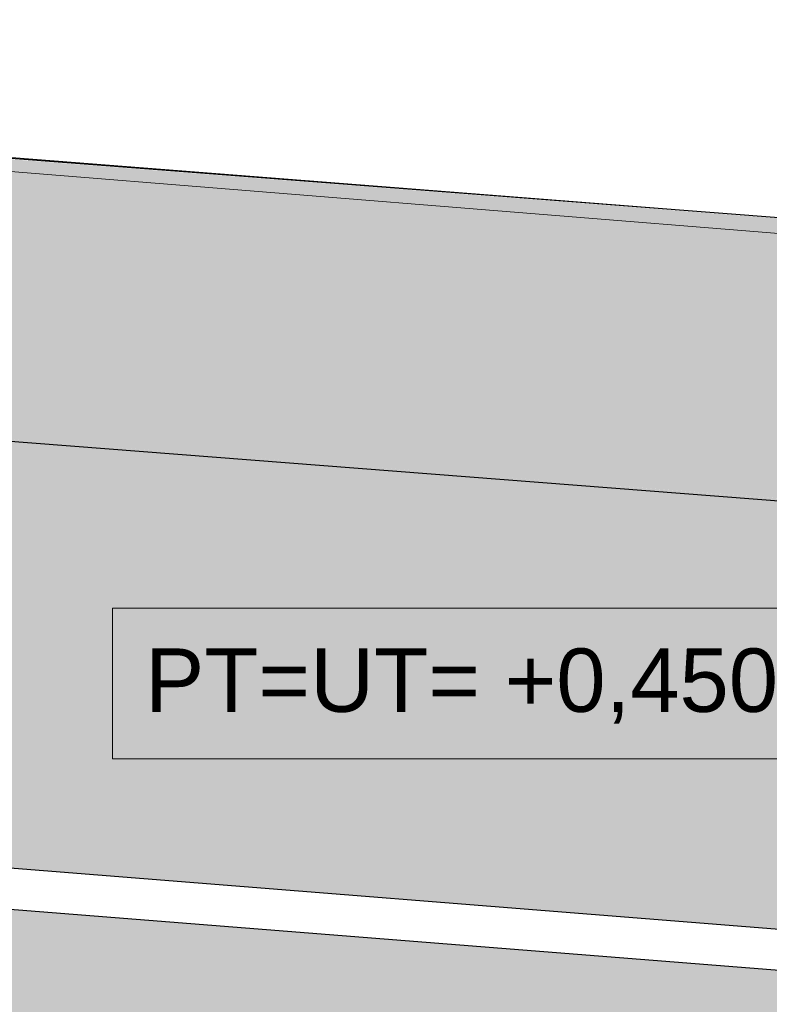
# Model space of a CAD drawing. Header units: millimetres. Extents: x -40276 to 214973, y -147941 to 35228.
# Tile 127 of 256: x -12833 to -11356, y 17158 to 19098. Entities that reach past the tile are written whole.
import ezdxf

# ---------------------------------------------------------------- set-up
doc = ezdxf.new("R2010")
doc.units = ezdxf.units.MM
doc.header["$MEASUREMENT"] = 0
for name, color, linetype in [('1._POHLED ZÁPADNÍ_2_0_plochy', 7, 'Continuous'), ('1._POHLED ZÁPADNÍ_2_Anotace - SP', 7, 'Continuous'), ('1._POHLED ZÁPADNÍ_2_BT_ortho', 7, 'Continuous'), ('1._POHLED ZÁPADNÍ_2_Konstrukce - nosné', 7, 'Continuous'), ('1._POHLED ZÁPADNÍ_2_Nové_TZB - VZT', 7, 'Continuous')]:
    doc.layers.add(name, color=color, linetype=linetype)
doc.styles.add('GENEROVANÝ_STYL_1', font='txt')
pattern_1 = [(45, (0, 0), (-63.6396, 63.6396), []), (90, (-63.64, 63.64), (-81, 0), [0, -54, 0, -81]), (155, (5e-14, 127.28), (34.23208, 73.41093), [0, -39.6, 0, -68.4])]

msp = doc.modelspace()

# ---------------------------------------------------------------- hatches: boundary and pattern name
at = {"layer": '1._POHLED ZÁPADNÍ_2_0_plochy', "linetype": 'Continuous', "lineweight": 0, "true_color": 0xe9fef3}
msp.add_hatch(color=7, dxfattribs=at).paths.add_polyline_path([(-20809.5, 18883.2), (-20859.6, 18064.7), (-11148.1, 17290.4), (-11148.1, 17536.8), (-11148.1, 18097.7), (-11148.1, 18140.1)])
at = {"layer": '1._POHLED ZÁPADNÍ_2_0_plochy', "linetype": 'Continuous', "lineweight": 0, "true_color": 0x3c3525}
msp.add_hatch(color=39, dxfattribs=at).paths.add_polyline_path([(-25869.2, 653), (-25868.1, 309.9), (-22137.4, 321.9), (-22138.5, 646.9), (-20886, 651), (-20713.5, 10463.4), (-18181.9, 10198.5), (-18222.5, 9798.3), (-17178.6, 9692.5), (-17162.7, 9848.9), (-12837.1, 9407.9), (-12818, 11448.1), (-11148.1, 11448.2), (-11147.9, 12036.3), (-10988.1, 12036.3), (-10988.1, 13086.3), (-11147.5, 13086.3), (-11147.1, 13937.2), (-10988.1, 13937.2), (-10988.1, 14849.2), (-11146.8, 14849.2), (-11146.6, 15386.8), (-10988.1, 15386.8), (-10988.1, 16436.8), (-11146.2, 16436.8), (-11145.9, 17210.2), (-20953.2, 17986.9), (-23795.8, 18203.3)])
at = {"layer": '1._POHLED ZÁPADNÍ_2_Konstrukce - nosné', "linetype": 'Continuous', "lineweight": 13, "true_color": 0x6a6a6a}
h = msp.add_hatch(dxfattribs=at)
h.set_pattern_fill('Kámen___štěrk_01_0002', color=251, style=0, pattern_type=2)
h.set_pattern_definition(pattern_1)
h.paths.add_polyline_path([(-24397.1, 19334.7), (-10937.1, 18299.4), (-10908.3, 18673.3), (-24354.2, 19707.5)])
h = msp.add_hatch(dxfattribs=at)
h.set_pattern_fill('Kámen___štěrk_01_0002', color=251, style=0, pattern_type=2)
h.set_pattern_definition(pattern_1)
h.paths.add_polyline_path([(-20882.4, 18888.9), (-10915.6, 18122.3), (-10902.2, 18296.8), (-20869, 19063.3)])

# ---------------------------------------------------------------- linework, layer by layer
at = {"layer": '1._POHLED ZÁPADNÍ_2_0_plochy', "color": 7, "linetype": 'Continuous', "lineweight": 13, "flags": 128}
msp.add_lwpolyline([(-18222.5, 9798.3), (-17178.6, 9692.5), (-17162.7, 9848.9), (-12837.1, 9407.9), (-12818, 11448.1), (-11148.1, 11448.2), (-11147.9, 12036.3), (-10988.1, 12036.3), (-10988.1, 13086.3), (-11147.5, 13086.3), (-11147.1, 13937.2), (-10988.1, 13937.2), (-10988.1, 14849.2), (-11146.8, 14849.2), (-11146.6, 15386.8), (-10988.1, 15386.8), (-10988.1, 16436.8), (-11146.2, 16436.8), (-11145.9, 17210.2), (-20953.2, 17986.9)], dxfattribs=at)
at = {"layer": '1._POHLED ZÁPADNÍ_2_Anotace - SP', "color": 154, "linetype": 'Continuous', "lineweight": 13}
for p, q in [((-11274.4, 17938), (-12649.9, 17938)), ((-12649.9, 17938), (-12649.9, 17641.5)), ((-12649.9, 17641.5), (-11274.4, 17641.5))]:
    msp.add_line(p, q, dxfattribs=at)
at = {"layer": '1._POHLED ZÁPADNÍ_2_BT_ortho', "color": 142, "linetype": 'Continuous', "lineweight": 20, "true_color": 0x0080c0, "flags": 128}
msp.add_lwpolyline([(-1163.3, 17864.4), (-11029.4, 18683.4), (-24351.8, 19728.1), (-25320.4, 13819.2), (-25595.4, 12086.6)], dxfattribs=at)
at = {"layer": '1._POHLED ZÁPADNÍ_2_Konstrukce - nosné', "color": 251, "linetype": 'Continuous', "lineweight": 13, "true_color": 0x6a6a6a}
msp.add_line((-240.4, 17779.1), (-24598.5, 19748.1), dxfattribs=at)
at = {"layer": '1._POHLED ZÁPADNÍ_2_Konstrukce - nosné', "color": 7, "linetype": 'Continuous', "lineweight": 25}
for p, q in [((-10988.1, 18680.1), (-24393.2, 19718.7)), ((-10988.1, 18122), (-20882.4, 18888.9))]:
    msp.add_line(p, q, dxfattribs=at)
at = {"layer": '1._POHLED ZÁPADNÍ_2_Nové_TZB - VZT', "color": 1, "linetype": 'Continuous', "lineweight": 25}
for p, q in [((-11145.9, 17290.2), (-20859.6, 18064.7)), ((-20864.8, 17979.9), (-11145.9, 17210.2))]:
    msp.add_line(p, q, dxfattribs=at)

# ---------------------------------------------------------------- texts
at = {"layer": '1._POHLED ZÁPADNÍ_2_Anotace - SP', "color": 154, "linetype": 'Continuous', "lineweight": 13, "insert": (-11962.1, 17784.8), "char_height": 125, "attachment_point": 5, "style": 'GENEROVANÝ_STYL_1'}
msp.add_mtext('\\A1;{\\pqc;\\fArial|b0|i0|c238|p38;PT=UT= +0,\\fArial|b0|i0|c238|p38;45\\fArial|b0|i0|c238|p38;0 }', dxfattribs=at)

doc.saveas('drawing.dxf')
